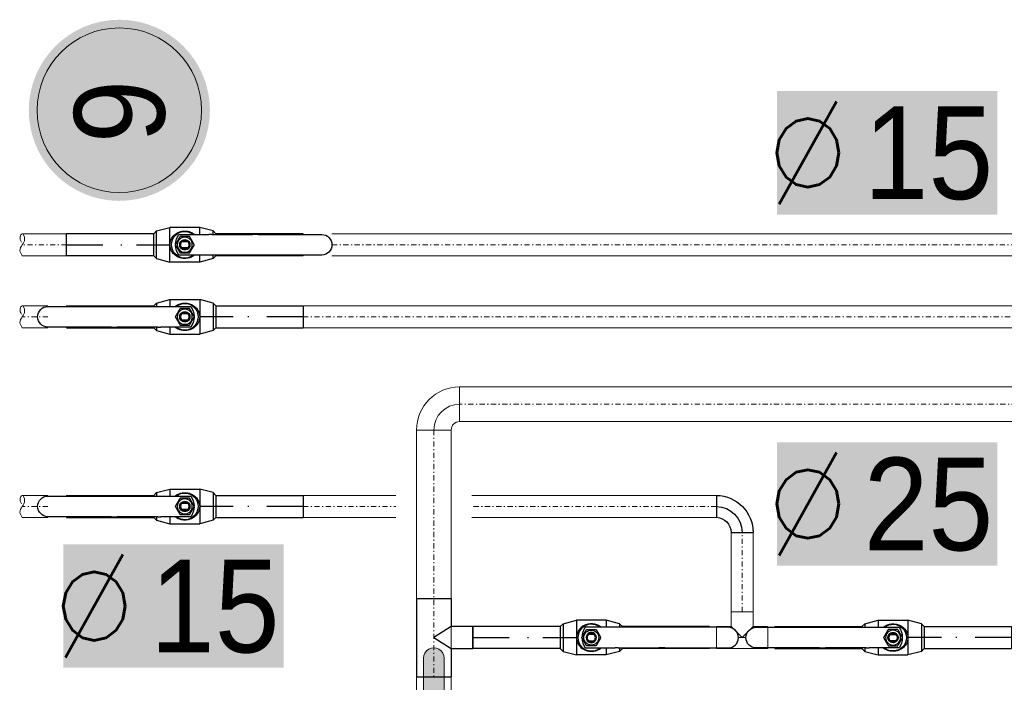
# Model space of a CAD drawing. Header units: millimetres. Extents: x -15538 to -14053, y -265397 to -264347.
# Tile 30 of 35: x -14502 to -14406, y -264793 to -264728. Entities that reach past the tile are written whole.
import ezdxf
from ezdxf.enums import TextEntityAlignment as Align

# ---------------------------------------------------------------- set-up
doc = ezdxf.new("R2010")
doc.units = ezdxf.units.MM
for name, pattern in [('ACAD_ISO08W100', [36, 24, -3, 6, -3]), ('DASHDOT2', [0.5, 0.25, -0.125, 0, -0.125]), ('DOT___DASHED', [0.670378, 0.352778, -0.176389, 0.0001, -0.141111])]:
    doc.linetypes.add(name, pattern=pattern)
doc.layers.get('0').update_dxf_attribs({"color": 20, "lineweight": 35})
doc.layers.add('-- CO_opis', color=11, linetype='Continuous', lineweight=0)
doc.layers.add('-- CO_rury', color=51, linetype='Continuous', lineweight=9)
doc.layers.add('-- rury', color=11, linetype='Continuous')
doc.styles.add('A', font='arial.ttf', dxfattribs={"width": 0.9})
doc.styles.add('R', font='romans.shx')

# ---------------------------------------------------------------- blocks, each defined once
blk = doc.blocks.new('-- TRÓJNIK 25_15')
at = {"color": 0, "linetype": 'ByBlock'}
for p, q in [((-1.065, 3.8), (1.065, 3.8)), ((-1.065, 1.685), (-1.065, 3.8)), ((1.065, 3.8), (1.065, 1.685)), ((-3.8, -1.685), (-3.8, 1.685)), ((-1.065, 1.685), (-3.8, 1.685)), ((3.8, 1.685), (1.065, 1.685)), ((3.8, -1.685), (3.8, 1.685)), ((3.8, -1.685), (-3.8, -1.685))]:
    blk.add_line(p, q, dxfattribs=at)
at = {"color": 50, "linetype": 'ByBlock'}
for p, q in [((0, 0), (-1.065, 1.685)), ((1.065, 1.685), (0, 0))]:
    blk.add_line(p, q, dxfattribs=at)
blk = doc.blocks.new('*U192')
at = {"linetype": 'Continuous', "lineweight": 0}
blk.add_blockref('-- TRÓJNIK 25_15', (0, 0), dxfattribs=at)
blk = doc.blocks.new('*U202')
at = {"color": 0, "ltscale": 10}
for p, q in [((-637.37, 16.85), (-397.67, 16.85)), ((-637.37, -16.85), (-397.67, -16.85))]:
    blk.add_line(p, q, dxfattribs=at)
at = {"color": 50, "linetype": 'DASHDOT2', "ltscale": 20}
blk.add_line((-637.37, 0), (-397.67, 0), dxfattribs=at)
blk = doc.blocks.new('*U197')
at = {"color": 0, "ltscale": 10}
for p, q in [((-398.24, 16.85), (429.21, 16.85)), ((-398.24, -16.85), (429.21, -16.85))]:
    blk.add_line(p, q, dxfattribs=at)
at = {"color": 50, "linetype": 'DASHDOT2', "ltscale": 20}
blk.add_line((-398.24, 0), (429.21, 0), dxfattribs=at)
blk = doc.blocks.new('-- KOLANO 2D 25')
at = {"linetype": 'ByBlock'}
for p, q in [((2.5, 4.185), (2.5, 0.815)), ((-1.685, 0), (1.685, 0))]:
    blk.add_line(p, q, dxfattribs=at)
at = {"color": 0, "linetype": 'ByBlock'}
for radius in [4.185, 0.815]:
    blk.add_arc((2.5, 0), radius, 90, 180, dxfattribs=at)
at = {"color": 50, "linetype": 'ByBlock'}
blk.add_arc((2.5, 0), 2.5, 90, 180, dxfattribs=at)
blk = doc.blocks.new('*U180')
blk.add_blockref('-- KOLANO 2D 25', (0.001, 0))
blk = doc.blocks.new('-- WKC1c_25_rz')
h = blk.add_hatch(color=251)
edge = h.paths.add_edge_path()
edge.add_line((10.617, 0.25), (10.62, 0.268))
edge.add_arc((12.4, 0), 1.8, 146.25101, 171.4427, ccw=False)
edge.add_line((10.903, 1), (13.834, 1))
edge.add_line((13.834, 1), (14.117, 1))
edge.add_line((14.117, 1), (18.066, 1))
edge.add_line((18.066, 1), (18.631, 1))
edge.add_line((18.631, 1), (24.8, 1))
edge.add_arc((24.8, 0), 1, -90, 90, ccw=False)
edge.add_line((24.8, -1), (18.631, -1))
edge.add_line((18.631, -1), (18.066, -1))
edge.add_line((18.066, -1), (14.117, -1))
edge.add_line((14.117, -1), (13.834, -1))
edge.add_line((13.834, -1), (10.903, -1))
edge.add_arc((12.4, 0), 1.8, 172.03247, 213.74899, ccw=False)
for p, q in [((7.199, 1.685), (7.5, 1.986)), ((7.5, 1.986), (9.605, 2.55)), ((9.605, 2.55), (13.395, 2.55)), ((15.5, 1.986), (13.395, 2.55)), ((15.801, 1.685), (15.5, 1.986)), ((0, 1.685), (7.199, 1.685)), ((15.801, 1.685), (23, 1.685)), ((0, -1.685), (7.199, -1.685)), ((7.199, -1.685), (7.5, -1.986)), ((15.801, -1.685), (15.5, -1.986)), ((15.801, -1.685), (23, -1.685)), ((7.5, -1.986), (9.605, -2.55)), ((9.605, -2.55), (13.395, -2.55)), ((15.5, -1.986), (13.395, -2.55))]:
    blk.add_line(p, q)
at = {"color": 50, "linetype": 'Continuous'}
for p, q in [((7.5, -1.986), (7.5, 1.986)), ((9.605, -2.55), (9.605, 2.55)), ((13.395, 1), (13.395, 2.55)), ((15.5, 1), (15.5, 1.986)), ((0, -1.685), (0, 1.685)), ((7.199, -1.685), (7.199, 1.685)), ((15.801, 1), (15.801, 1.685)), ((23, 1), (23, 1.685)), ((11.75, 0.313), (11.25, 0.313)), ((11.25, -0.312), (11.75, -0.312)), ((13.395, -2.55), (13.395, -1)), ((15.5, -1.986), (15.5, -1)), ((15.801, -1.685), (15.801, -1)), ((23, -1.685), (23, -1))]:
    blk.add_line(p, q, dxfattribs=at)
at = {"color": 11, "linetype": 'Continuous'}
for p, q in [((13.834, 1), (10.903, 1)), ((14.117, 1), (13.834, 1)), ((18.066, 1), (14.117, 1)), ((18.631, 1), (18.066, 1)), ((24.8, 1), (18.631, 1)), ((10.903, -1), (13.834, -1)), ((14.117, -1), (13.834, -1)), ((14.117, -1), (18.066, -1)), ((18.631, -1), (18.066, -1)), ((18.631, -1), (24.8, -1))]:
    blk.add_line(p, q, dxfattribs=at)
at = {"color": 50, "linetype": 'DOT___DASHED', "ltscale": 10}
blk.add_line((0, 0), (9.815, 0), dxfattribs=at)
at = {"color": 50, "linetype": 'Continuous'}
blk.add_circle((11.5, 0), 0.73, dxfattribs=at)
for radius, start, end in [(1.3, 50.28486, 309.71514), (0.5, 141.31781, 218.68219), (0.4, 128.62483, 231.37517), (0.5, 38.68312, 141.31688), (0.419, 48.26051, 131.73949), (0.4, 308.62483, 51.37517), (0.5, 321.31781, 38.68219), (0.5, 218.68312, 321.31688), (0.419, 228.26051, 311.73949)]:
    blk.add_arc((11.5, 0), radius, start, end, dxfattribs=at)
at = {"color": 11, "linetype": 'Continuous'}
for centre, radius, start, end in [((12.4, 0), 1.8, 146.25101, 171.4427), ((24.8, 0), 1, 270, 90), ((12.4, 0), 1.8, 172.03247, 213.74899)]:
    blk.add_arc(centre, radius, start, end, dxfattribs=at)
at = {"color": 50, "linetype": 'Continuous'}
for points, knots in [([(11.5, 1.468), (11.371, 1.468), (11.242, 1.455), (11.118, 1.43), (10.994, 1.405), (10.875, 1.367), (10.763, 1.32), (10.538, 1.225), (10.342, 1.088), (10.186, 0.919), (10.031, 0.751), (9.916, 0.55), (9.859, 0.333), (9.801, 0.117), (9.801, -0.117), (9.858, -0.333), (9.916, -0.55), (10.031, -0.751), (10.186, -0.919), (10.342, -1.088), (10.538, -1.225), (10.763, -1.32), (10.912, -1.383), (11.075, -1.428), (11.244, -1.451), (11.412, -1.473), (11.588, -1.473), (11.756, -1.451), (11.925, -1.428), (12.088, -1.383), (12.237, -1.32), (12.387, -1.256), (12.524, -1.175), (12.645, -1.077), (12.676, -1.052), (12.705, -1.027), (12.734, -1)], [0, 0, 0, 0, 0.0357141, 0.0357141, 0.0357141, 0.0714284, 0.0714284, 0.0714284, 0.142857, 0.142857, 0.142857, 0.2142856, 0.2142856, 0.2142856, 0.2857142, 0.2857142, 0.2857142, 0.3571428, 0.3571428, 0.3571428, 0.4285713, 0.4285713, 0.4285713, 0.4761904, 0.4761904, 0.4761904, 0.5238095, 0.5238095, 0.5238095, 0.5714285, 0.5714285, 0.5714285, 0.6190476, 0.6190476, 0.6190476, 0.6311154, 0.6311154, 0.6311154, 0.6311154]), ([(12.734, 1), (12.593, 1.132), (12.425, 1.24), (12.237, 1.32), (12.125, 1.367), (12.006, 1.405), (11.882, 1.43), (11.758, 1.455), (11.629, 1.468), (11.5, 1.468)], [0.8688909, 0.8688909, 0.8688909, 0.8688909, 0.9285714, 0.9285714, 0.9285714, 0.9642857, 0.9642857, 0.9642857, 1, 1, 1, 1])]:
    blk.add_open_spline(points, degree=3, knots=knots, dxfattribs=at)
for points, weights in [([(10.614, 0.262), (10.949, 0.58), (11.284, 0.898)], [1, 1.15470053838, 1]), ([(10.83, -0.636), (10.722, -0.187), (10.614, 0.262)], [1, 1.15470053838, 1]), ([(11.25, 0.313), (11.188, 0.313), (11.11, 0.313)], [1, 1.01243520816, 1]), ([(11.284, 0.898), (11.727, 0.767), (12.17, 0.636)], [1, 1.15470053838, 1]), ([(11.89, 0.313), (11.812, 0.313), (11.75, 0.313)], [1, 1.01243520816, 1]), ([(12.17, 0.636), (12.278, 0.187), (12.386, -0.262)], [1, 1.15470053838, 1]), ([(11.716, -0.898), (11.273, -0.767), (10.83, -0.636)], [1, 1.15470053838, 1]), ([(11.11, -0.312), (11.188, -0.312), (11.25, -0.312)], [1, 1.01243520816, 1]), ([(12.386, -0.262), (12.051, -0.58), (11.716, -0.898)], [1, 1.15470053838, 1]), ([(11.75, -0.312), (11.812, -0.312), (11.89, -0.312)], [1, 1.01243520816, 1])]:
    blk.add_rational_spline(points, weights, degree=2, dxfattribs=at)
blk = doc.blocks.new('*U186')
blk.add_blockref('-- WKC1c_25_rz', (-98.046, -66.151))
blk = doc.blocks.new('-- WKC1c_15_rz')
at = {"color": 50, "linetype": 'Continuous'}
for p, q in [((0, 1.065), (0, -1.065)), ((8.478, 1.065), (8.478, -1.065)), ((8.75, 1.337), (8.75, -1.337)), ((10.05, 1.685), (10.05, -1.685)), ((12.95, 1.685), (12.95, 1)), ((14.117, 1), (13.834, 1)), ((14.25, 1.337), (14.25, 1)), ((14.522, 1.065), (14.522, 1)), ((23, 1.065), (23, 1)), ((11.75, 0.312), (11.25, 0.312)), ((11.25, -0.312), (11.75, -0.312)), ((12.95, -1), (12.95, -1.685)), ((14.25, -1), (14.25, -1.337)), ((14.522, -1), (14.522, -1.065)), ((23, -1), (23, -1.065))]:
    blk.add_line(p, q, dxfattribs=at)
at = {"color": 0, "linetype": 'Continuous'}
for p, q in [((8.478, 1.065), (0, 1.065)), ((8.478, 1.065), (8.75, 1.337)), ((8.75, 1.337), (10.05, 1.685)), ((12.95, 1.685), (10.05, 1.685)), ((14.25, 1.337), (12.95, 1.685)), ((14.522, 1.065), (14.25, 1.337)), ((23, 1.065), (14.522, 1.065)), ((8.478, -1.065), (0, -1.065)), ((8.478, -1.065), (8.75, -1.337)), ((8.75, -1.337), (10.05, -1.685)), ((12.95, -1.685), (10.05, -1.685)), ((14.25, -1.337), (12.95, -1.685)), ((14.522, -1.065), (14.25, -1.337)), ((23, -1.065), (14.522, -1.065))]:
    blk.add_line(p, q, dxfattribs=at)
at = {"color": 11, "linetype": 'Continuous'}
for p, q in [((13.834, 1), (10.903, 1)), ((18.066, 1), (14.117, 1)), ((18.631, 1), (18.066, 1)), ((24.8, 1), (18.631, 1)), ((10.903, -1), (13.834, -1)), ((14.117, -1), (13.834, -1)), ((14.117, -1), (18.066, -1)), ((18.631, -1), (18.066, -1)), ((18.631, -1), (24.8, -1))]:
    blk.add_line(p, q, dxfattribs=at)
at = {"color": 50, "linetype": 'DOT___DASHED', "ltscale": 10}
blk.add_line((0, 0), (10.054, 0.001), dxfattribs=at)
at = {"color": 50, "linetype": 'Continuous'}
blk.add_circle((11.5, 0), 0.73, dxfattribs=at)
for radius, start, end in [(1.3, 50.28486, 309.71514), (0.5, 141.31781, 218.68219), (0.4, 128.62483, 231.37517), (0.5, 38.68312, 141.31688), (0.419, 48.26051, 131.73949), (0.4, 308.62483, 51.37517), (0.5, 321.31781, 38.68219), (0.5, 218.68312, 321.31688), (0.419, 228.26051, 311.73949)]:
    blk.add_arc((11.5, 0), radius, start, end, dxfattribs=at)
at = {"color": 11, "linetype": 'Continuous'}
for centre, radius, start, end in [((12.4, 0), 1.8, 146.25101, 178.66287), ((24.8, 0), 1, 270, 90), ((12.4, 0), 1.8, 181.33713, 213.74899)]:
    blk.add_arc(centre, radius, start, end, dxfattribs=at)
at = {"color": 50, "linetype": 'Continuous'}
for points, knots in [([(12.455, 1), (12.359, 1.077), (12.252, 1.143), (12.136, 1.195), (12.074, 1.223), (12.009, 1.248), (11.94, 1.268), (11.803, 1.308), (11.653, 1.331), (11.5, 1.331), (11.424, 1.331), (11.347, 1.326), (11.273, 1.315), (11.126, 1.293), (10.99, 1.252), (10.864, 1.195), (10.613, 1.082), (10.406, 0.909), (10.26, 0.683), (10.187, 0.571), (10.129, 0.445), (10.094, 0.311), (10.068, 0.21), (10.054, 0.105), (10.054, 0), (10.054, -0.105), (10.068, -0.211), (10.094, -0.311), (10.146, -0.512), (10.249, -0.693), (10.381, -0.843), (10.513, -0.992), (10.676, -1.11), (10.864, -1.195), (10.957, -1.237), (11.058, -1.272), (11.165, -1.295), (11.272, -1.318), (11.386, -1.331), (11.5, -1.331)], [0.3843599, 0.3843599, 0.3843599, 0.3843599, 0.4285714, 0.4285714, 0.4285714, 0.4523809, 0.4523809, 0.4523809, 0.4999999, 0.4999999, 0.4999999, 0.5238095, 0.5238095, 0.5238095, 0.5714285, 0.5714285, 0.5714285, 0.6666666, 0.6666666, 0.6666666, 0.7142857, 0.7142857, 0.7142857, 0.75, 0.75, 0.75, 0.7857143, 0.7857143, 0.7857143, 0.8571428, 0.8571428, 0.8571428, 0.9285714, 0.9285714, 0.9285714, 0.9642857, 0.9642857, 0.9642857, 1, 1, 1, 1]), ([(11.5, -1.331), (11.614, -1.331), (11.728, -1.318), (11.835, -1.295), (11.942, -1.272), (12.043, -1.237), (12.136, -1.195), (12.253, -1.143), (12.359, -1.077), (12.455, -1)], [0, 0, 0, 0, 0.0357142, 0.0357142, 0.0357142, 0.0714285, 0.0714285, 0.0714285, 0.115655, 0.115655, 0.115655, 0.115655])]:
    blk.add_open_spline(points, degree=3, knots=knots, dxfattribs=at)
for points, weights in [([(10.576, 0), (10.807, 0.4), (11.038, 0.8)], [1, 1.15470053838, 1]), ([(11.038, -0.8), (10.807, -0.4), (10.576, 0)], [1, 1.15470053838, 1]), ([(11.038, 0.8), (11.5, 0.8), (11.962, 0.8)], [1, 1.15470053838, 1]), ([(11.25, 0.312), (11.188, 0.312), (11.11, 0.312)], [1, 1.01243520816, 1]), ([(11.89, 0.312), (11.812, 0.312), (11.75, 0.312)], [1, 1.01243520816, 1]), ([(11.962, 0.8), (12.193, 0.4), (12.424, 0)], [1, 1.15470053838, 1]), ([(12.424, 0), (12.193, -0.4), (11.962, -0.8)], [1, 1.15470053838, 1]), ([(11.962, -0.8), (11.5, -0.8), (11.038, -0.8)], [1, 1.15470053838, 1]), ([(11.11, -0.312), (11.188, -0.312), (11.25, -0.312)], [1, 1.01243520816, 1]), ([(11.75, -0.312), (11.812, -0.312), (11.89, -0.312)], [1, 1.01243520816, 1])]:
    blk.add_rational_spline(points, weights, degree=2, dxfattribs=at)
blk = doc.blocks.new('*U176')
at = {"linetype": 'Continuous', "lineweight": 0}
blk.add_blockref('-- WKC1c_15_rz', (-48.433, -85.851), dxfattribs=at)
blk = doc.blocks.new('*U193')
at = {"linetype": 'Continuous', "lineweight": 0}
blk.add_blockref('-- WKC1c_15_rz', (-46.084, -85.851), dxfattribs=at)
blk = doc.blocks.new('-- TRÓJNIK 15')
at = {"color": 0, "linetype": 'ByBlock'}
for p, q in [((-1.065, 2.5), (1.065, 2.5)), ((-1.065, 1.065), (-1.065, 2.5)), ((1.065, 2.5), (1.065, 1.065)), ((-2.5, -1.065), (-2.5, 1.065)), ((-1.065, 1.065), (-2.5, 1.065)), ((2.5, 1.065), (1.065, 1.065)), ((2.5, 1.065), (2.5, -1.065)), ((2.5, -1.065), (-2.5, -1.065))]:
    blk.add_line(p, q, dxfattribs=at)
at = {"color": 50, "linetype": 'ByBlock'}
for p, q in [((0, 0), (-1.065, 1.065)), ((1.065, 1.065), (0, 0))]:
    blk.add_line(p, q, dxfattribs=at)
blk = doc.blocks.new('-- KOLANO 2D 15')
at = {"color": 0, "linetype": 'ByBlock'}
for p, q in [((2.5, 3.6), (2.5, 1.47)), ((1.065, 0), (-1.065, 0))]:
    blk.add_line(p, q, dxfattribs=at)
for centre, radius, start, end in [((2.56, -0.025), 3.626, 90.95554, 179.60422), ((2.562, -0.025), 1.497, 92.35636, 179.02419)]:
    blk.add_arc(centre, radius, start, end, dxfattribs=at)
at = {"color": 50, "linetype": 'ByBlock'}
blk.add_arc((2.561, -0.025), 2.561, 91.35972, 179.43683, dxfattribs=at)
blk = doc.blocks.new('*U194')
blk.add_blockref('-- KOLANO 2D 15', (0.001, 0))
blk = doc.blocks.new('*U217')
at = {"color": 0, "ltscale": 10}
for p, q in [((-449.75, 10.65), (-372.59, 10.65)), ((-449.75, -10.65), (-372.59, -10.65))]:
    blk.add_line(p, q, dxfattribs=at)
at = {"color": 50, "linetype": 'DASHDOT2', "ltscale": 20}
blk.add_line((-449.75, 0), (-372.59, 0), dxfattribs=at)
blk = doc.blocks.new('*U216')
at = {"color": 0, "ltscale": 10}
for p, q in [((573.48, 10.65), (811.24, 10.65)), ((573.48, -10.65), (811.24, -10.65))]:
    blk.add_line(p, q, dxfattribs=at)
at = {"color": 50, "linetype": 'DASHDOT2', "ltscale": 20}
blk.add_line((573.48, 0), (811.24, 0), dxfattribs=at)
blk = doc.blocks.new('*U218')
at = {"color": 0, "ltscale": 10}
for p, q in [((721.09, 10.65), (811.24, 10.65)), ((721.09, -10.65), (811.24, -10.65))]:
    blk.add_line(p, q, dxfattribs=at)
at = {"color": 50, "linetype": 'DASHDOT2', "ltscale": 20}
blk.add_line((721.09, 0), (811.24, 0), dxfattribs=at)
blk = doc.blocks.new('*U214')
at = {"color": 0, "ltscale": 10}
for p, q in [((2144.38, 10.65), (2169.38, 10.65)), ((2144.38, -10.65), (2169.38, -10.65))]:
    blk.add_line(p, q, dxfattribs=at)
at = {"color": 50, "linetype": 'DASHDOT2', "ltscale": 20}
blk.add_line((2144.38, 0), (2169.38, 0), dxfattribs=at)
blk = doc.blocks.new('- KOŃĆÓWKA')
at = {"color": 50}
blk.add_spline([(0, 0), (1.05, 2.37), (0, 5), (-1.05, 7.63), (0, 10), (0.96, 8.59), (0.33, 6.21)], degree=3, dxfattribs=at)
blk = doc.blocks.new('*U153')
at = {"linetype": 'Continuous', "lineweight": 0}
blk.add_blockref('-- WKC1c_15_rz', (-41.434, -85.851), dxfattribs=at)
blk = doc.blocks.new('-- fi_średnica_k')
blk.add_hatch(color=251).paths.add_polyline_path([(21.4, 32), (-21.4, 32), (-21.4, 8), (21.4, 8)])
at = {"insert": (-6.84, 20), "char_height": 20, "width": 56.2905, "attachment_point": 6, "style": 'R'}
blk.add_mtext('{\\C11;%%C}', dxfattribs=at)
at = {"color": 7, "style": 'A', "width": 0.9, "flags": 12}
blk.add_attdef('SR', text='', height=18, dxfattribs=at).set_placement((8.03, 20), align=Align.MIDDLE_CENTER)
blk = doc.blocks.new('*U339')
at = {"color": 0, "ltscale": 10}
for p, q in [((721.09, 10.65), (1700.54, 10.65)), ((721.09, -10.65), (1700.54, -10.65))]:
    blk.add_line(p, q, dxfattribs=at)
at = {"color": 50, "linetype": 'DASHDOT2', "ltscale": 20}
blk.add_line((721.09, 0), (1700.54, 0), dxfattribs=at)
blk = doc.blocks.new('*U338')
at = {"color": 0, "ltscale": 10}
for p, q in [((2144.38, 10.65), (2169.38, 10.65)), ((2144.38, -10.65), (2169.38, -10.65))]:
    blk.add_line(p, q, dxfattribs=at)
at = {"color": 50, "linetype": 'DASHDOT2', "ltscale": 20}
blk.add_line((2144.38, 0), (2169.38, 0), dxfattribs=at)
blk = doc.blocks.new('*U336')
at = {"color": 0, "ltscale": 10}
for p, q in [((749.09, 10.65), (1700.54, 10.65)), ((749.09, -10.65), (1700.54, -10.65))]:
    blk.add_line(p, q, dxfattribs=at)
at = {"color": 50, "linetype": 'DASHDOT2', "ltscale": 20}
blk.add_line((749.09, 0), (1700.54, 0), dxfattribs=at)
blk = doc.blocks.new('*U337')
at = {"color": 0, "ltscale": 10}
for p, q in [((2126.38, 10.65), (2169.38, 10.65)), ((2126.38, -10.65), (2169.38, -10.65))]:
    blk.add_line(p, q, dxfattribs=at)
at = {"color": 50, "linetype": 'DASHDOT2', "ltscale": 20}
blk.add_line((2126.38, 0), (2169.38, 0), dxfattribs=at)
blk = doc.blocks.new('*U190')
at = {"linetype": 'Continuous', "lineweight": 0}
blk.add_blockref('-- WKC1c_15_rz', (-73.074, -74.604), dxfattribs=at)
blk = doc.blocks.new('-- NR_22')
h = blk.add_hatch(color=251)
edge = h.paths.add_edge_path()
edge.add_arc((0, 30), 22, 0, 360)
at = {"color": 50}
blk.add_circle((0, 30), 20, dxfattribs=at)
at = {"style": 'A', "width": 0.9, "flags": 12}
blk.add_attdef('22', text='', height=20, dxfattribs=at).set_placement((0, 30, 0.11), align=Align.MIDDLE_CENTER)

msp = doc.modelspace()

# ---------------------------------------------------------------- linework, layer by layer
at = {"layer": '-- CO_rury', "color": 11, "linetype": 'ACAD_ISO08W100', "ltscale": 20}
msp.add_line((-14431.301, -264788.471), (-14432.024, -264788.47), dxfattribs=at)

# ---------------------------------------------------------------- block references
at = {"layer": '-- CO_opis'}
ref = msp.add_blockref('-- NR_22', (-14504.187, -264737.236), dxfattribs=dict(at, xscale=-0.4, yscale=0.4, zscale=0.001, rotation=270.0000000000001))
ref.add_attrib('22', '6', dxfattribs={"layer": '0', "height": 8.8, "rotation": 270, "style": 'A', "width": 0.9}).set_placement((-14492.187, -264737.327, 0), align=Align.MIDDLE_CENTER)
at = {"layer": '-- CO_opis', "lineweight": 0}
ref = msp.add_blockref('-- fi_średnica_k', (-14417.575, -264751.366), dxfattribs=dict(at, xscale=0.5, yscale=0.5, zscale=0.001))
ref.add_attrib('SR', '15', dxfattribs={"layer": '0', "color": 7, "height": 9, "style": 'A', "width": 0.9}).set_placement((-14413.561, -264741.366), align=Align.MIDDLE_CENTER)
ref = msp.add_blockref('-- fi_średnica_k', (-14417.575, -264785.486), dxfattribs=dict(at, xscale=0.5, yscale=0.5, zscale=0.001))
ref.add_attrib('SR', '25', dxfattribs={"layer": '0', "color": 7, "height": 9, "style": 'A', "width": 0.9}).set_placement((-14413.561, -264775.486), align=Align.MIDDLE_CENTER)
ref = msp.add_blockref('-- fi_średnica_k', (-14486.925, -264795.404, -0.001), dxfattribs=dict(at, xscale=0.5, yscale=0.5, zscale=0.001))
ref.add_attrib('SR', '15', dxfattribs={"layer": '0', "color": 7, "height": 9, "style": 'A', "width": 0.9}).set_placement((-14482.911, -264785.404, -0.001), align=Align.MIDDLE_CENTER)
at = {"layer": '-- CO_rury', "linetype": 'ACAD_ISO08W100', "ltscale": 20}
for name, p, xscale, yscale, zscale, rotation in [('- KOŃĆÓWKA', (-14501.623, -264751.366), -0.2130971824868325, 0.2130971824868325, 0.193724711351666, 359.9999316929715), ('- KOŃĆÓWKA', (-14501.623, -264758.366), -0.2130971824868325, 0.2130971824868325, 0.193724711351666, 359.9999316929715), ('*U197', (-14416.202, -264765.801), -0.1, 0.1, 0.1, 359.9999999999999), ('*U202', (-14461.623, -264832.038), -0.1, 0.1, 0.1, 89.99999999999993), ('- KOŃĆÓWKA', (-14501.623, -264776.784), -0.2130971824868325, 0.2130971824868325, 0.193724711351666, 359.9999316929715)]:
    msp.add_blockref(name, p, dxfattribs=dict(at, xscale=xscale, yscale=yscale, zscale=zscale, rotation=rotation))
at = {"layer": '-- CO_rury', "color": 11, "linetype": 'ACAD_ISO08W100', "ltscale": 20, "xscale": -0.1, "yscale": 0.1, "zscale": 0.1}
for name, p in [('*U337', (-14284.686, -264750.301)), ('*U338', (-14284.686, -264757.301)), ('*U214', (-14284.686, -264775.719))]:
    msp.add_blockref(name, p, dxfattribs=at)
at = {"layer": '-- CO_rury', "color": 11, "linetype": 'ACAD_ISO08W100', "ltscale": 20, "yscale": 0.1, "zscale": 0.1}
for name, p, xscale, rotation in [('*U336', (-14546.433, -264750.301), -0.1, 180), ('*U339', (-14546.433, -264757.301), -0.1, 180), ('*U218', (-14546.433, -264775.719), -0.1, 180), ('*U216', (-14376.814, -264775.719), 0.1, 180), ('*U217', (-14431.661, -264740.996), 0.1, 90)]:
    msp.add_blockref(name, p, dxfattribs=dict(at, xscale=xscale, rotation=rotation))
at = {"layer": '-- CO_rury', "linetype": 'ACAD_ISO08W100', "ltscale": 20, "xscale": -1, "rotation": 89.99931645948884}
msp.add_blockref('*U180', (-14459.123, -264765.799), dxfattribs=at)
at = {"layer": '-- CO_rury', "color": 11, "linetype": 'ACAD_ISO08W100', "ltscale": 20, "xscale": -1, "zscale": 10}
msp.add_blockref('-- TRÓJNIK 15', (-14431.662, -264788.471), dxfattribs=at)
at = {"layer": '-- CO_rury', "linetype": 'ACAD_ISO08W100', "ltscale": 20, "rotation": 89.99999999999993}
msp.add_blockref('*U186', (-14527.775, -264717.225, 0), dxfattribs=at)
at = {"layer": '-- rury', "linetype": 'ACAD_ISO08W100', "ltscale": 20, "xscale": -1}
for name, p, rotation in [('*U190', (-14424.25, -264824.904), 180), ('*U194', (-14431.661, -264778.254), 359.9993164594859), ('*U192', (-14461.623, -264788.471, 0), 269.9999999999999), ('*U176', (-14453.934, -264702.619), 359.9999999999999)]:
    msp.add_blockref(name, p, dxfattribs=dict(at, rotation=rotation))
for p in [(-14515.758, -264671.449), (-14515.758, -264689.868)]:
    msp.add_blockref('*U153', p, dxfattribs=at)
at = {"layer": '-- rury', "linetype": 'ACAD_ISO08W100', "ltscale": 20}
msp.add_blockref('*U193', (-14411.739, -264702.619), dxfattribs=at)

doc.saveas('drawing.dxf')
